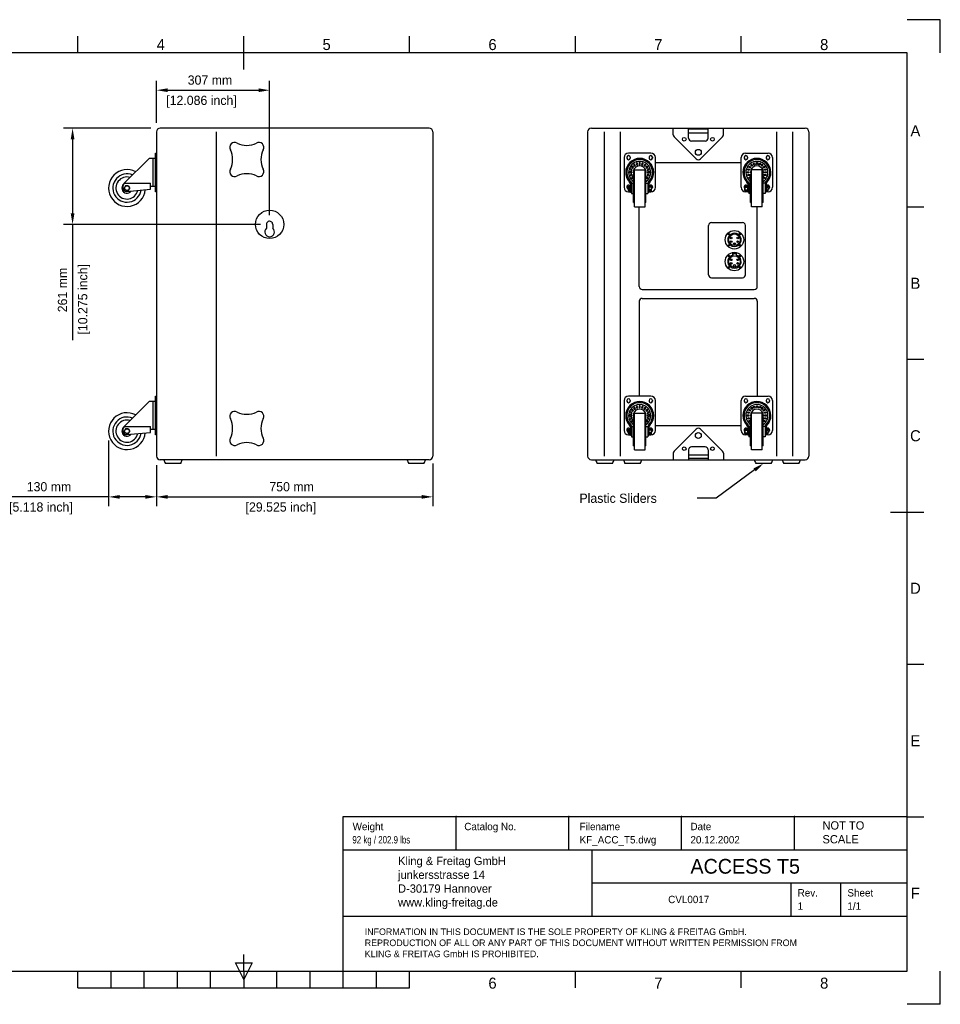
# Model space of a CAD drawing. Extents: x -90 to 3690, y 549 to 3222.
# Tile 2 of 2: x 1192 to 3690, y 549 to 3222. Entities that reach past the tile are written whole.
import ezdxf
from ezdxf.enums import TextEntityAlignment as Align

# ---------------------------------------------------------------- set-up
doc = ezdxf.new("R2010")
doc.units = 0
for name, color, linetype in [('KF_ACC_T5_DIM', 1, 'CONTINUOUS'), ('KF_ACC_T5_REAR', 7, 'CONTINUOUS'), ('KF_ACC_T5_SIDE', 7, 'CONTINUOUS'), ('KF_FRAME_025', 7, 'CONTINUOUS'), ('KF_FRAME_050', 6, 'CONTINUOUS'), ('KF_FRAME_070', 5, 'CONTINUOUS'), ('KF_FRAME_200', 8, 'CONTINUOUS')]:
    doc.layers.add(name, color=color, linetype=linetype)

# ---------------------------------------------------------------- blocks, each defined once
blk = doc.blocks.new('KF_ACC_T5_SIDE')
at = {"layer": 'KF_ACC_T5_SIDE', "color": 7}
for p, q in [((365, 0), (-365, 0)), ((-375, -10), (-375, -889.9)), ((-213.4, -9.9), (-213.4, -884.9)), ((375, -10), (375, -889.9)), ((375, -10), (375, -15)), ((-76.5, -261), (-76.5, -271.7)), ((-59.5, -261.3), (-59.5, -271.7)), ((365, -899.9), (-365.4, -899.9)), ((-213.4, -884.9), (-213.4, -889.9)), ((375, -884.9), (375, -889.9))]:
    blk.add_line(p, q, dxfattribs=at)
at = {"layer": 'KF_ACC_T5_SIDE'}
for p, q in [((-378, -172.4), (-378, -67.4)), ((-378, -67.4), (-375, -67.4)), ((-375, -172.4), (-375, -67.4)), ((-462.6, -149.6), (-395, -81.9)), ((-378, -81.9), (-395, -81.9)), ((-384, -157.9), (-384, -81.9)), ((-378, -157.9), (-378, -81.9)), ((-465, -163.7), (-465, -155.2)), ((-462.6, -149.6), (-391, -149.6)), ((-458.6, -156.1), (-462.2, -162.4)), ((-451.3, -156.1), (-458.6, -156.1)), ((-451.3, -156.1), (-447.7, -162.4)), ((-391, -165.9), (-391, -149.6)), ((-378, -157.9), (-391, -157.9)), ((-458.6, -168.7), (-462.2, -162.4)), ((-451.3, -168.7), (-458.6, -168.7)), ((-456.3, -171.6), (-391, -165.9)), ((-451.3, -168.7), (-447.7, -162.4)), ((-375, -172.4), (-378, -172.4)), ((-462.6, -809.6), (-395, -741.9)), ((-378, -741.9), (-395, -741.9)), ((-384, -817.9), (-384, -741.9)), ((-378, -832.4), (-378, -727.4)), ((-378, -727.4), (-375, -727.4)), ((-378, -817.9), (-378, -741.9)), ((-375, -832.4), (-375, -727.4)), ((-465, -823.7), (-465, -815.2)), ((-462.6, -809.6), (-391, -809.6)), ((-458.6, -816.1), (-462.2, -822.4)), ((-458.6, -828.7), (-462.2, -822.4)), ((-451.3, -816.1), (-458.6, -816.1)), ((-456.3, -831.6), (-391, -825.9)), ((-451.3, -816.1), (-447.7, -822.4)), ((-451.3, -828.7), (-447.7, -822.4)), ((-391, -825.9), (-391, -809.6)), ((-378, -817.9), (-391, -817.9)), ((-451.3, -828.7), (-458.6, -828.7)), ((-375, -832.4), (-378, -832.4)), ((-309.3, -909.9), (-350.7, -909.9)), ((350.7, -909.9), (309.3, -909.9))]:
    blk.add_line(p, q, dxfattribs=at)
for centre in [(-455, -162.4), (-455, -822.4)]:
    blk.add_circle(centre, 6.3, dxfattribs=at)
at = {"layer": 'KF_ACC_T5_SIDE', "color": 7}
blk.add_circle((-68, -261), 38.5, dxfattribs=at)
for centre, radius, start, end in [((-365, -10), 10, 90, 180), ((365, -10), 10, 0, 90), ((-163.2, -51.8), 13, 58.6012, 211.4006), ((-130, 15.4), 62, 244.7358, 295.264), ((-96.8, -51.8), 13, 328.6012, 121.4006), ((-230.4, -85), 62, 334.7358, 25.264), ((-29.6, -85), 62, 154.7358, 205.264), ((-163.2, -118.2), 13, 148.6012, 301.4006), ((-130, -185.4), 62, 64.7358, 115.264), ((-96.8, -118.2), 13, 238.6013, 31.4006), ((-68, -261), 8.5, 357.8725, 180.2008), ((-68, -281.5), 13, 130.8322, 49.2019), ((-163.2, -781.7), 13, 58.5994, 211.3988), ((-130, -714.5), 62, 244.736, 295.2642), ((-96.8, -781.7), 13, 328.5994, 121.3987), ((-230.4, -814.9), 62, 334.736, 25.2642), ((-29.6, -814.9), 62, 154.736, 205.2642), ((-163.2, -848.2), 13, 148.5994, 301.3988), ((-130, -915.3), 62, 64.736, 115.2642), ((-96.8, -848.2), 13, 238.5994, 31.3988), ((-365, -889.9), 10, 180, 270), ((365, -889.9), 10, 270, 0)]:
    blk.add_arc(centre, radius, start, end, dxfattribs=at)
at = {"layer": 'KF_ACC_T5_SIDE'}
for centre, radius, start, end in [((-455, -162.4), 50, 61.8309, 354.5249), ((-455, -162.4), 38.5, 67.0884, 351.3427), ((-455, -162.4), 30, 73.8541, 347.3613), ((-455, -162.4), 14, 131.4967, 324.5101), ((-457, -155.2), 8, 135, 180), ((-457, -163.7), 8, 180, 275), ((-455, -822.4), 50, 61.8309, 354.5249), ((-455, -822.4), 38.5, 67.0884, 351.3427), ((-455, -822.4), 30, 73.8541, 347.3613), ((-455, -822.4), 14, 131.4967, 324.5101), ((-457, -815.2), 8, 135, 180), ((-457, -823.7), 8, 180, 275), ((-330, -895.9), 25, 189.323, 214.1867), ((-330, -895.9), 25, 325.8133, 350.677), ((330, -895.9), 25, 189.323, 214.1867), ((330, -895.9), 25, 325.8133, 350.677)]:
    blk.add_arc(centre, radius, start, end, dxfattribs=at)
blk = doc.blocks.new('KF_ACC_T5_REAR')
at = {"layer": 'KF_ACC_T5_REAR'}
for p, q in [((-290.2, 0), (290.2, 0)), ((-68, 0), (68, 0)), ((-68, -17.7), (-68, 0)), ((-26.5, -27), (-26.5, 0)), ((26.5, -27), (26.5, 0)), ((68, -17.7), (68, 0)), ((-300.2, -10), (-300.2, -890)), ((-255.7, -10), (-255.7, -890)), ((-212.2, -10), (-212.2, -890)), ((-65.7, -23.3), (-5.7, -83.3)), ((26.5, -2.9), (-26.5, -2.9)), ((-26.5, -12.9), (26.5, -12.9)), ((65.7, -23.3), (5.7, -83.3)), ((212.2, -10), (212.2, -890)), ((255.7, -10), (255.7, -890)), ((300.2, -10), (300.2, -890)), ((18.5, -35), (-18.7, -35)), ((-201.5, -79.5), (-201.5, -160.5)), ((-193.5, -79), (-193.5, -81)), ((-128.5, -67.5), (-189.5, -67.5)), ((-184.5, -79), (-184.5, -81)), ((-133.5, -79), (-133.5, -81)), ((-124.5, -79), (-124.5, -81)), ((-116.5, -160.5), (-116.5, -79.5)), ((116.5, -160.5), (116.5, -79.5)), ((124.5, -79), (124.5, -81)), ((128.5, -67.5), (189.5, -67.5)), ((133.5, -79), (133.5, -81)), ((184.5, -79), (184.5, -81)), ((193.5, -79), (193.5, -81)), ((201.5, -79.5), (201.5, -160.5)), ((-179.6, -103.2), (-181.3, -105.6)), ((-181.3, -105.6), (-177.3, -108.6)), ((-175.5, -106.1), (-179.6, -103.2)), ((-177.3, -108.6), (-175.5, -106.1)), ((-173.4, -97.7), (-175.8, -99.4)), ((-175.8, -99.4), (-172.8, -103.5)), ((-170.4, -101.7), (-173.4, -97.7)), ((-172.8, -103.5), (-170.4, -101.7)), ((-165.8, -94.3), (-168.6, -95.3)), ((-168.6, -95.3), (-167.1, -100)), ((-167.1, -100), (-164.2, -99.1)), ((-164.2, -99.1), (-165.8, -94.3)), ((-157.5, -93.5), (-160.5, -93.5)), ((-160.5, -93.5), (-160.5, -98.5)), ((-160.5, -98.5), (-157.5, -98.5)), ((-157.5, -98.5), (-157.5, -93.5)), ((-152.2, -94.3), (-153.8, -99.1)), ((-153.8, -99.1), (-150.9, -100)), ((-149.4, -95.3), (-152.2, -94.3)), ((-150.9, -100), (-149.4, -95.3)), ((-144.6, -97.7), (-147.6, -101.7)), ((-147.6, -101.7), (-145.1, -103.5)), ((-145.1, -103.5), (-142.2, -99.4)), ((-142.2, -99.4), (-144.6, -97.7)), ((-138.4, -103.2), (-142.5, -106.1)), ((-142.5, -106.1), (-140.7, -108.6)), ((-140.7, -108.6), (-136.7, -105.6)), ((-136.7, -105.6), (-138.4, -103.2)), ((-116.5, -93), (116.5, -93)), ((136.7, -105.6), (138.4, -103.2)), ((140.7, -108.6), (136.7, -105.6)), ((138.4, -103.2), (142.5, -106.1)), ((142.5, -106.1), (140.7, -108.6)), ((142.2, -99.4), (144.6, -97.7)), ((145.1, -103.5), (142.2, -99.4)), ((144.6, -97.7), (147.6, -101.7)), ((147.6, -101.7), (145.1, -103.5)), ((149.4, -95.3), (152.2, -94.3)), ((150.9, -100), (149.4, -95.3)), ((153.8, -99.1), (150.9, -100)), ((152.2, -94.3), (153.8, -99.1)), ((157.5, -93.5), (160.5, -93.5)), ((157.5, -98.5), (157.5, -93.5)), ((160.5, -98.5), (157.5, -98.5)), ((160.5, -93.5), (160.5, -98.5)), ((164.2, -99.1), (165.8, -94.3)), ((167.1, -100), (164.2, -99.1)), ((165.8, -94.3), (168.6, -95.3)), ((168.6, -95.3), (167.1, -100)), ((170.4, -101.7), (173.4, -97.7)), ((172.8, -103.5), (170.4, -101.7)), ((175.8, -99.4), (172.8, -103.5)), ((173.4, -97.7), (175.8, -99.4)), ((175.5, -106.1), (179.6, -103.2)), ((177.3, -108.6), (175.5, -106.1)), ((181.3, -105.6), (177.3, -108.6)), ((179.6, -103.2), (181.3, -105.6)), ((-185.5, -118.5), (-185.5, -121.5)), ((-180.5, -118.5), (-185.5, -118.5)), ((-185.5, -121.5), (-180.5, -121.5)), ((-183.7, -110.4), (-184.7, -113.2)), ((-184.7, -113.2), (-179.9, -114.8)), ((-179.9, -125.2), (-184.7, -126.8)), ((-184.7, -126.8), (-183.7, -129.6)), ((-179, -111.9), (-183.7, -110.4)), ((-183.7, -129.6), (-179, -128.1)), ((-177.3, -131.4), (-181.3, -134.4)), ((-180.5, -121.5), (-180.5, -118.5)), ((-179.9, -114.8), (-179, -111.9)), ((-179, -128.1), (-179.9, -125.2)), ((-176, -133.2), (-177.3, -131.4)), ((-176, -202), (-176, -125)), ((-176, -125), (-173.5, -125)), ((-173.5, -213.5), (-173.5, -113.5)), ((-173.5, -113.5), (-144.5, -113.5)), ((-144.5, -213.5), (-144.5, -113.5)), ((-142, -125), (-144.5, -125)), ((-142, -202), (-142, -125)), ((-140.7, -131.4), (-142, -133.2)), ((-136.7, -134.4), (-140.7, -131.4)), ((-134.3, -110.4), (-139, -111.9)), ((-139, -111.9), (-138.1, -114.8)), ((-138.1, -125.2), (-139, -128.1)), ((-139, -128.1), (-134.3, -129.6)), ((-138.1, -114.8), (-133.3, -113.2)), ((-133.3, -126.8), (-138.1, -125.2)), ((-132.5, -118.5), (-137.5, -118.5)), ((-137.5, -118.5), (-137.5, -121.5)), ((-137.5, -121.5), (-132.5, -121.5)), ((-133.3, -113.2), (-134.3, -110.4)), ((-134.3, -129.6), (-133.3, -126.8)), ((-132.5, -121.5), (-132.5, -118.5)), ((132.5, -118.5), (137.5, -118.5)), ((132.5, -121.5), (132.5, -118.5)), ((137.5, -121.5), (132.5, -121.5)), ((133.3, -113.2), (134.3, -110.4)), ((138.1, -114.8), (133.3, -113.2)), ((133.3, -126.8), (138.1, -125.2)), ((134.3, -129.6), (133.3, -126.8)), ((134.3, -110.4), (139, -111.9)), ((139, -128.1), (134.3, -129.6)), ((136.7, -134.4), (140.7, -131.4)), ((137.5, -118.5), (137.5, -121.5)), ((139, -111.9), (138.1, -114.8)), ((138.1, -125.2), (139, -128.1)), ((140.7, -131.4), (142, -133.2)), ((142, -202), (142, -125)), ((142, -125), (144.5, -125)), ((144.5, -213.5), (144.5, -113.5)), ((173.5, -113.5), (144.5, -113.5)), ((173.5, -213.5), (173.5, -113.5)), ((176, -125), (173.5, -125)), ((176, -202), (176, -125)), ((176, -133.2), (177.3, -131.4)), ((177.3, -131.4), (181.3, -134.4)), ((179, -111.9), (183.7, -110.4)), ((179.9, -114.8), (179, -111.9)), ((179, -128.1), (179.9, -125.2)), ((183.7, -129.6), (179, -128.1)), ((184.7, -113.2), (179.9, -114.8)), ((179.9, -125.2), (184.7, -126.8)), ((180.5, -118.5), (185.5, -118.5)), ((180.5, -121.5), (180.5, -118.5)), ((185.5, -121.5), (180.5, -121.5)), ((183.7, -110.4), (184.7, -113.2)), ((184.7, -126.8), (183.7, -129.6)), ((185.5, -118.5), (185.5, -121.5)), ((-193.5, -159), (-193.5, -161)), ((-189.2, -169), (-189.2, -158)), ((-184.5, -156.2), (-188.7, -156.2)), ((-184.5, -159.9), (-188.7, -159.9)), ((-184.5, -170.8), (-184.5, -156.2)), ((-184.5, -157.8), (-184.5, -156.2)), ((-184, -157.8), (-184.5, -157.8)), ((-184.5, -159), (-184.5, -161)), ((-184, -152), (-184, -173.5)), ((-184, -153.5), (-184, -173.5)), ((-184, -169.2), (-184, -157.8)), ((-181.3, -134.4), (-179.6, -136.8)), ((-181, -149.5), (-176, -149.5)), ((-181, -150.8), (-181, -177.5)), ((-179.6, -136.8), (-176, -134.2)), ((-142, -134.2), (-138.4, -136.8)), ((-142, -149.5), (-137, -149.5)), ((-138.4, -136.8), (-136.7, -134.4)), ((-137, -150.8), (-137, -177.5)), ((-134, -152), (-134, -173.5)), ((-134, -169), (-134, -158)), ((-127.2, -156.2), (-133.5, -156.2)), ((-133.5, -159), (-133.5, -161)), ((-127.2, -159.9), (-133.5, -159.9)), ((-126.7, -169), (-126.7, -158)), ((-124.5, -159), (-124.5, -161)), ((124.5, -159), (124.5, -161)), ((126.7, -169), (126.7, -158)), ((127.2, -156.2), (133.5, -156.2)), ((127.2, -159.9), (133.5, -159.9)), ((133.5, -159), (133.5, -161)), ((134, -152), (134, -173.5)), ((134, -169), (134, -158)), ((138.4, -136.8), (136.7, -134.4)), ((142, -149.5), (137, -149.5)), ((137, -150.8), (137, -177.5)), ((142, -134.2), (138.4, -136.8)), ((179.6, -136.8), (176, -134.2)), ((181, -149.5), (176, -149.5)), ((181.3, -134.4), (179.6, -136.8)), ((181, -150.8), (181, -177.5)), ((184, -152), (184, -173.5)), ((184, -153.5), (184, -173.5)), ((184, -169.2), (184, -157.8)), ((184, -157.8), (184.5, -157.8)), ((184.5, -170.8), (184.5, -156.2)), ((184.5, -157.8), (184.5, -156.2)), ((184.5, -156.2), (188.7, -156.2)), ((184.5, -159), (184.5, -161)), ((184.5, -159.9), (188.7, -159.9)), ((189.2, -169), (189.2, -158)), ((193.5, -159), (193.5, -161)), ((-189.5, -172.5), (-184, -172.5)), ((-184.5, -167.1), (-188.7, -167.1)), ((-184.5, -170.8), (-188.7, -170.8)), ((-184, -169.2), (-184.5, -169.2)), ((-184.5, -169.2), (-184.5, -170.8)), ((-184, -173.5), (-181, -173.5)), ((-181, -177.5), (-176, -177.5)), ((-142, -177.5), (-137, -177.5)), ((-137, -173.5), (-134, -173.5)), ((-134, -172.5), (-128.5, -172.5)), ((-127.2, -167.1), (-133.5, -167.1)), ((-127.2, -170.8), (-133.5, -170.8)), ((127.2, -167.1), (133.5, -167.1)), ((127.2, -170.8), (133.5, -170.8)), ((134, -172.5), (128.5, -172.5)), ((137, -173.5), (134, -173.5)), ((142, -177.5), (137, -177.5)), ((181, -177.5), (176, -177.5)), ((184, -173.5), (181, -173.5)), ((184, -169.2), (184.5, -169.2)), ((189.5, -172.5), (184, -172.5)), ((184.5, -167.1), (188.7, -167.1)), ((184.5, -169.2), (184.5, -170.8)), ((184.5, -170.8), (188.7, -170.8)), ((-176, -202), (-173.5, -202)), ((-173.5, -213.5), (-144.5, -213.5)), ((-160, -430), (-160, -213.5)), ((-142, -202), (-144.5, -202)), ((142, -202), (144.5, -202)), ((173.5, -213.5), (144.5, -213.5)), ((160, -430), (160, -213.5)), ((176, -202), (173.5, -202)), ((28, -398), (28, -264)), ((36, -256), (120, -256)), ((128, -398), (128, -264)), ((93.3, -339.5), (102.9, -339.5)), ((93.3, -344.5), (93.3, -339.5)), ((93.5, -339.6), (102.7, -339.6)), ((93.5, -340.9), (93.5, -339.6)), ((102.7, -340.9), (93.5, -340.9)), ((93.5, -340.9), (93.5, -346.9)), ((102.7, -339.6), (102.7, -340.9)), ((102.7, -340.9), (102.7, -346.9)), ((102.9, -339.5), (102.9, -344.5)), ((36, -406), (120, -406)), ((-152, -438), (152, -438)), ((-160, -470), (-160, -727.5)), ((-152, -462), (152, -462)), ((160, -470), (160, -727.5)), ((-201.5, -739.5), (-201.5, -820.5)), ((-193.5, -739), (-193.5, -741)), ((-128.5, -727.5), (-189.5, -727.5)), ((-184.5, -739), (-184.5, -741)), ((-133.5, -739), (-133.5, -741)), ((-124.5, -739), (-124.5, -741)), ((-116.5, -820.5), (-116.5, -739.5)), ((116.5, -820.5), (116.5, -739.5)), ((124.5, -739), (124.5, -741)), ((128.5, -727.5), (189.5, -727.5)), ((133.5, -739), (133.5, -741)), ((184.5, -739), (184.5, -741)), ((193.5, -739), (193.5, -741)), ((201.5, -739.5), (201.5, -820.5)), ((-183.7, -770.4), (-184.7, -773.2)), ((-184.7, -773.2), (-179.9, -774.8)), ((-179, -771.9), (-183.7, -770.4)), ((-179.6, -763.2), (-181.3, -765.6)), ((-181.3, -765.6), (-177.3, -768.6)), ((-179.9, -774.8), (-179, -771.9)), ((-175.5, -766.1), (-179.6, -763.2)), ((-177.3, -768.6), (-175.5, -766.1)), ((-173.4, -757.7), (-175.8, -759.4)), ((-175.8, -759.4), (-172.8, -763.5)), ((-173.5, -873.5), (-173.5, -773.5)), ((-173.5, -773.5), (-144.5, -773.5)), ((-170.4, -761.7), (-173.4, -757.7)), ((-172.8, -763.5), (-170.4, -761.7)), ((-165.8, -754.3), (-168.6, -755.3)), ((-168.6, -755.3), (-167.1, -760)), ((-167.1, -760), (-164.2, -759.1)), ((-164.2, -759.1), (-165.8, -754.3)), ((-157.5, -753.5), (-160.5, -753.5)), ((-160.5, -753.5), (-160.5, -758.5)), ((-160.5, -758.5), (-157.5, -758.5)), ((-157.5, -758.5), (-157.5, -753.5)), ((-152.2, -754.3), (-153.8, -759.1)), ((-153.8, -759.1), (-150.9, -760)), ((-149.4, -755.3), (-152.2, -754.3)), ((-150.9, -760), (-149.4, -755.3)), ((-144.6, -757.7), (-147.6, -761.7)), ((-147.6, -761.7), (-145.1, -763.5)), ((-145.1, -763.5), (-142.2, -759.4)), ((-142.2, -759.4), (-144.6, -757.7)), ((-144.5, -873.5), (-144.5, -773.5)), ((-138.4, -763.2), (-142.5, -766.1)), ((-142.5, -766.1), (-140.7, -768.6)), ((-140.7, -768.6), (-136.7, -765.6)), ((-134.3, -770.4), (-139, -771.9)), ((-139, -771.9), (-138.1, -774.8)), ((-136.7, -765.6), (-138.4, -763.2)), ((-138.1, -774.8), (-133.3, -773.2)), ((-133.3, -773.2), (-134.3, -770.4)), ((133.3, -773.2), (134.3, -770.4)), ((138.1, -774.8), (133.3, -773.2)), ((134.3, -770.4), (139, -771.9)), ((136.7, -765.6), (138.4, -763.2)), ((140.7, -768.6), (136.7, -765.6)), ((139, -771.9), (138.1, -774.8)), ((138.4, -763.2), (142.5, -766.1)), ((142.5, -766.1), (140.7, -768.6)), ((142.2, -759.4), (144.6, -757.7)), ((145.1, -763.5), (142.2, -759.4)), ((144.5, -873.5), (144.5, -773.5)), ((173.5, -773.5), (144.5, -773.5)), ((144.6, -757.7), (147.6, -761.7)), ((147.6, -761.7), (145.1, -763.5)), ((149.4, -755.3), (152.2, -754.3)), ((150.9, -760), (149.4, -755.3)), ((153.8, -759.1), (150.9, -760)), ((152.2, -754.3), (153.8, -759.1)), ((157.5, -753.5), (160.5, -753.5)), ((157.5, -758.5), (157.5, -753.5)), ((160.5, -758.5), (157.5, -758.5)), ((160.5, -753.5), (160.5, -758.5)), ((164.2, -759.1), (165.8, -754.3)), ((167.1, -760), (164.2, -759.1)), ((165.8, -754.3), (168.6, -755.3)), ((168.6, -755.3), (167.1, -760)), ((170.4, -761.7), (173.4, -757.7)), ((172.8, -763.5), (170.4, -761.7)), ((175.8, -759.4), (172.8, -763.5)), ((173.4, -757.7), (175.8, -759.4)), ((173.5, -873.5), (173.5, -773.5)), ((175.5, -766.1), (179.6, -763.2)), ((177.3, -768.6), (175.5, -766.1)), ((181.3, -765.6), (177.3, -768.6)), ((179, -771.9), (183.7, -770.4)), ((179.9, -774.8), (179, -771.9)), ((179.6, -763.2), (181.3, -765.6)), ((184.7, -773.2), (179.9, -774.8)), ((183.7, -770.4), (184.7, -773.2)), ((-185.5, -778.5), (-185.5, -781.5)), ((-180.5, -778.5), (-185.5, -778.5)), ((-185.5, -781.5), (-180.5, -781.5)), ((-179.9, -785.2), (-184.7, -786.8)), ((-184.7, -786.8), (-183.7, -789.6)), ((-183.7, -789.6), (-179, -788.1)), ((-177.3, -791.4), (-181.3, -794.4)), ((-181.3, -794.4), (-179.6, -796.8)), ((-180.5, -781.5), (-180.5, -778.5)), ((-179, -788.1), (-179.9, -785.2)), ((-179.6, -796.8), (-176, -794.2)), ((-176, -793.2), (-177.3, -791.4)), ((-176, -862), (-176, -785)), ((-176, -785), (-173.5, -785)), ((-142, -785), (-144.5, -785)), ((-142, -862), (-142, -785)), ((-140.7, -791.4), (-142, -793.2)), ((-142, -794.2), (-138.4, -796.8)), ((-136.7, -794.4), (-140.7, -791.4)), ((-138.1, -785.2), (-139, -788.1)), ((-139, -788.1), (-134.3, -789.6)), ((-138.4, -796.8), (-136.7, -794.4)), ((-133.3, -786.8), (-138.1, -785.2)), ((-132.5, -778.5), (-137.5, -778.5)), ((-137.5, -778.5), (-137.5, -781.5)), ((-137.5, -781.5), (-132.5, -781.5)), ((-134.3, -789.6), (-133.3, -786.8)), ((-132.5, -781.5), (-132.5, -778.5)), ((132.5, -778.5), (137.5, -778.5)), ((132.5, -781.5), (132.5, -778.5)), ((137.5, -781.5), (132.5, -781.5)), ((133.3, -786.8), (138.1, -785.2)), ((134.3, -789.6), (133.3, -786.8)), ((139, -788.1), (134.3, -789.6)), ((136.7, -794.4), (140.7, -791.4)), ((138.4, -796.8), (136.7, -794.4)), ((137.5, -778.5), (137.5, -781.5)), ((138.1, -785.2), (139, -788.1)), ((142, -794.2), (138.4, -796.8)), ((140.7, -791.4), (142, -793.2)), ((142, -862), (142, -785)), ((142, -785), (144.5, -785)), ((176, -785), (173.5, -785)), ((176, -862), (176, -785)), ((176, -793.2), (177.3, -791.4)), ((179.6, -796.8), (176, -794.2)), ((177.3, -791.4), (181.3, -794.4)), ((179, -788.1), (179.9, -785.2)), ((183.7, -789.6), (179, -788.1)), ((181.3, -794.4), (179.6, -796.8)), ((179.9, -785.2), (184.7, -786.8)), ((180.5, -778.5), (185.5, -778.5)), ((180.5, -781.5), (180.5, -778.5)), ((185.5, -781.5), (180.5, -781.5)), ((184.7, -786.8), (183.7, -789.6)), ((185.5, -778.5), (185.5, -781.5)), ((-193.5, -819), (-193.5, -821)), ((-189.2, -829), (-189.2, -818)), ((-184.5, -816.2), (-188.7, -816.2)), ((-184.5, -819.9), (-188.7, -819.9)), ((-184.5, -827.1), (-188.7, -827.1)), ((-184.5, -830.8), (-184.5, -816.2)), ((-184.5, -817.8), (-184.5, -816.2)), ((-184, -817.8), (-184.5, -817.8)), ((-184.5, -819), (-184.5, -821)), ((-184, -812), (-184, -833.5)), ((-184, -813.5), (-184, -833.5)), ((-184, -829.2), (-184, -817.8)), ((-181, -809.5), (-176, -809.5)), ((-181, -810.8), (-181, -837.5)), ((-142, -809.5), (-137, -809.5)), ((-137, -810.8), (-137, -837.5)), ((-134, -812), (-134, -833.5)), ((-134, -829), (-134, -818)), ((-127.2, -816.2), (-133.5, -816.2)), ((-133.5, -819), (-133.5, -821)), ((-127.2, -819.9), (-133.5, -819.9)), ((-127.2, -827.1), (-133.5, -827.1)), ((-126.7, -829), (-126.7, -818)), ((-124.5, -819), (-124.5, -821)), ((-116.5, -807), (116.5, -807)), ((-65.7, -876.7), (-5.7, -816.7)), ((65.7, -876.7), (5.7, -816.7)), ((124.5, -819), (124.5, -821)), ((126.7, -829), (126.7, -818)), ((127.2, -816.2), (133.5, -816.2)), ((127.2, -819.9), (133.5, -819.9)), ((127.2, -827.1), (133.5, -827.1)), ((133.5, -819), (133.5, -821)), ((134, -812), (134, -833.5)), ((134, -829), (134, -818)), ((142, -809.5), (137, -809.5)), ((137, -810.8), (137, -837.5)), ((181, -809.5), (176, -809.5)), ((181, -810.8), (181, -837.5)), ((184, -812), (184, -833.5)), ((184, -813.5), (184, -833.5)), ((184, -829.2), (184, -817.8)), ((184, -817.8), (184.5, -817.8)), ((184.5, -830.8), (184.5, -816.2)), ((184.5, -817.8), (184.5, -816.2)), ((184.5, -816.2), (188.7, -816.2)), ((184.5, -819), (184.5, -821)), ((184.5, -819.9), (188.7, -819.9)), ((184.5, -827.1), (188.7, -827.1)), ((189.2, -829), (189.2, -818)), ((193.5, -819), (193.5, -821)), ((-189.5, -832.5), (-184, -832.5)), ((-184.5, -830.8), (-188.7, -830.8)), ((-184, -829.2), (-184.5, -829.2)), ((-184.5, -829.2), (-184.5, -830.8)), ((-184, -833.5), (-181, -833.5)), ((-181, -837.5), (-176, -837.5)), ((-142, -837.5), (-137, -837.5)), ((-137, -833.5), (-134, -833.5)), ((-134, -832.5), (-128.5, -832.5)), ((-127.2, -830.8), (-133.5, -830.8)), ((127.2, -830.8), (133.5, -830.8)), ((134, -832.5), (128.5, -832.5)), ((137, -833.5), (134, -833.5)), ((142, -837.5), (137, -837.5)), ((181, -837.5), (176, -837.5)), ((184, -833.5), (181, -833.5)), ((184, -829.2), (184.5, -829.2)), ((189.5, -832.5), (184, -832.5)), ((184.5, -829.2), (184.5, -830.8)), ((184.5, -830.8), (188.7, -830.8)), ((-176, -862), (-173.5, -862)), ((-173.5, -873.5), (-144.5, -873.5)), ((-142, -862), (-144.5, -862)), ((-26.5, -873), (-26.5, -900)), ((18.5, -865), (-18.7, -865)), ((26.5, -873), (26.5, -900)), ((142, -862), (144.5, -862)), ((173.5, -873.5), (144.5, -873.5)), ((176, -862), (173.5, -862)), ((-290.2, -900), (290.2, -900)), ((-68, -882.3), (-68, -900)), ((-68, -900), (68, -900)), ((-26.5, -887.1), (26.5, -887.1)), ((26.5, -897.1), (-26.5, -897.1)), ((68, -882.3), (68, -900)), ((176.6, -900), (290.2, -900)), ((176.6, -900), (290.2, -900)), ((-233, -910), (-274.3, -910)), ((-157.6, -910), (-199, -910)), ((197.7, -910), (156.4, -910)), ((273.1, -910), (231.7, -910))]:
    blk.add_line(p, q, dxfattribs=at)
for centre, radius in [((-38.2, -29.9), 5), ((38.2, -29.9), 5), ((0, -65.5), 8), ((98.1, -303), 25), ((82.6, -287.5), 2.13), ((82.6, -287.5), 1.11), ((98.1, -303), 15.8), ((113.7, -287.5), 2.13), ((113.7, -287.5), 1.11), ((82.6, -318.5), 2.13), ((82.6, -318.5), 1.11), ((89, -298.1), 2.41), ((89.4, -308.1), 2.41), ((98.1, -313.8), 2.41), ((106.8, -308.1), 2.41), ((107.3, -298.1), 2.41), ((113.7, -318.5), 2.13), ((113.7, -318.5), 1.11), ((98.1, -362), 25), ((82.6, -346.5), 2.13), ((82.6, -346.5), 1.11), ((98.1, -362), 15.8), ((113.7, -346.5), 2.13), ((113.7, -346.5), 1.11), ((89, -357.1), 2.41), ((89.4, -367.1), 2.41), ((98.1, -372.8), 2.41), ((106.8, -367.1), 2.41), ((107.3, -357.1), 2.41), ((82.6, -377.5), 2.13), ((82.6, -377.5), 1.11), ((113.7, -377.5), 2.13), ((113.7, -377.5), 1.11), ((0, -834.5), 8), ((-38.2, -870.1), 5), ((38.2, -870.1), 5)]:
    blk.add_circle(centre, radius, dxfattribs=at)
for centre, radius, start, end in [((-290.2, -10), 10, 90, 180), ((-60, -17.7), 8, 180, 225), ((60, -17.7), 8, 315, 0), ((290.2, -10), 10, 0, 90), ((-18.5, -27), 8, 180, 270), ((18.5, -27), 8, 270, 0), ((-189.5, -79.5), 12, 90, 180), ((-189, -79), 4.5, 0, 180), ((-129, -79), 4.5, 0, 180), ((-128.5, -79.5), 12, 0, 90), ((128.5, -79.5), 12, 90, 180), ((129, -79), 4.5, 0, 180), ((189, -79), 4.5, 0, 180), ((189.5, -79.5), 12, 0, 90), ((-159, -120), 38, 315.8395, 224.1605), ((-159, -120), 35, 314.2407, 225.7593), ((-189, -81), 4.5, 180, 0), ((-159, -120), 30, 304.5181, 235.4819), ((-159, -120), 17.5, 343.3985, 196.6015), ((-129, -81), 4.5, 180, 0), ((0, -77.7), 8, 224.9999, 315), ((159, -120), 38, 315.8395, 224.1605), ((159, -120), 35, 314.2407, 225.7593), ((129, -81), 4.5, 180, 0), ((159, -120), 30, 304.5181, 235.4819), ((159, -120), 17.5, 343.3985, 196.6015), ((189, -81), 4.5, 180, 0), ((-189, -159), 4.5, 38.0519, 180), ((-185.9, -158), 3.35, 147.1328, 212.8672), ((-176.6, -163.5), 12.6, 163.2213, 196.7787), ((-192, -152), 8, 0, 44.1605), ((-189, -150.8), 8, 0, 45.7593), ((-129, -150.8), 8, 134.2407, 180), ((-126, -152), 8, 135.8395, 180), ((-130.6, -158), 3.35, 147.1328, 212.8672), ((-121.4, -163.5), 12.6, 163.2214, 196.7786), ((-129, -159), 4.5, 0, 141.9481), ((-130, -158), 3.35, 327.1328, 32.8672), ((-139.3, -163.5), 12.6, 343.2214, 16.7786), ((129, -159), 4.5, 38.0519, 180), ((130, -158), 3.35, 147.1328, 212.8672), ((139.3, -163.5), 12.6, 163.2214, 196.7786), ((126, -152), 8, 0, 44.1605), ((130.6, -158), 3.35, 327.1328, 32.8672), ((121.4, -163.5), 12.6, 343.2214, 16.7786), ((129, -150.8), 8, 0, 45.7593), ((189, -150.8), 8, 134.2407, 180), ((192, -152), 8, 135.8395, 180), ((189, -159), 4.5, 0, 141.9481), ((185.9, -158), 3.35, 327.1328, 32.8672), ((176.6, -163.5), 12.6, 343.2213, 16.7787), ((-189.5, -160.5), 12, 180, 270), ((-189, -161), 4.5, 180, 267.1919), ((-185.9, -169), 3.35, 147.1328, 212.8672), ((-130.6, -169), 3.35, 147.1328, 212.8672), ((-128.5, -160.5), 12, 270, 0), ((-130, -169), 3.35, 327.1328, 32.8672), ((-129, -161), 4.5, 301.0765, 0), ((128.5, -160.5), 12, 180, 270), ((129, -161), 4.5, 180, 238.9235), ((130, -169), 3.35, 147.1328, 212.8672), ((130.6, -169), 3.35, 327.1328, 32.8672), ((185.9, -169), 3.35, 327.1328, 32.8672), ((189, -161), 4.5, 272.8081, 0), ((189.5, -160.5), 12, 270, 0), ((36, -264), 8, 90, 180), ((120, -264), 8, 0, 90), ((98.1, -303), 18.1, 105.3495, 270), ((98.1, -303), 18.1, 270, 105.3495), ((98.1, -362), 18.1, 105.3495, 270), ((98.1, -362), 18.1, 270, 74.6505), ((36, -398), 8, 180, 270), ((120, -398), 8, 270, 0), ((-152, -430), 8, 180, 270), ((152, -430), 8, 270, 0), ((-152, -470), 8, 90, 180), ((152, -470), 8, 0, 90), ((-189.5, -739.5), 12, 90, 180), ((-159, -780), 38, 315.8395, 224.1605), ((-159, -780), 35, 314.2407, 225.7593), ((-189, -739), 4.5, 0, 180), ((-189, -741), 4.5, 180, 0), ((-129, -739), 4.5, 0, 180), ((-129, -741), 4.5, 180, 0), ((-128.5, -739.5), 12, 0, 90), ((128.5, -739.5), 12, 90, 180), ((159, -780), 38, 315.8395, 224.1605), ((159, -780), 35, 314.2407, 225.7593), ((129, -739), 4.5, 0, 180), ((129, -741), 4.5, 180, 0), ((189, -739), 4.5, 0, 180), ((189, -741), 4.5, 180, 0), ((189.5, -739.5), 12, 0, 90), ((-159, -780), 30, 304.5181, 235.4819), ((-159, -780), 17.5, 343.3985, 196.6015), ((159, -780), 30, 304.5181, 235.4819), ((159, -780), 17.5, 343.3985, 196.6015), ((-189.5, -820.5), 12, 180, 270), ((-189, -819), 4.5, 38.0519, 180), ((-189, -821), 4.5, 180, 267.1919), ((-185.9, -818), 3.35, 147.1328, 212.8672), ((-176.6, -823.5), 12.6, 163.2213, 196.7787), ((-185.9, -829), 3.35, 147.1328, 212.8672), ((-192, -812), 8, 0, 44.1605), ((-189, -810.8), 8, 0, 45.7593), ((-129, -810.8), 8, 134.2407, 180), ((-126, -812), 8, 135.8395, 180), ((-130.6, -818), 3.35, 147.1328, 212.8672), ((-121.4, -823.5), 12.6, 163.2214, 196.7786), ((-130.6, -829), 3.35, 147.1328, 212.8672), ((-129, -819), 4.5, 0, 141.9481), ((-128.5, -820.5), 12, 270, 0), ((-130, -818), 3.35, 327.1328, 32.8672), ((-139.3, -823.5), 12.6, 343.2214, 16.7786), ((-130, -829), 3.35, 327.1328, 32.8672), ((-129, -821), 4.5, 301.0765, 0), ((0, -822.3), 8, 45, 135.0001), ((128.5, -820.5), 12, 180, 270), ((129, -819), 4.5, 38.0519, 180), ((129, -821), 4.5, 180, 238.9235), ((130, -818), 3.35, 147.1328, 212.8672), ((139.3, -823.5), 12.6, 163.2214, 196.7786), ((130, -829), 3.35, 147.1328, 212.8672), ((126, -812), 8, 0, 44.1605), ((130.6, -818), 3.35, 327.1328, 32.8672), ((121.4, -823.5), 12.6, 343.2214, 16.7786), ((130.6, -829), 3.35, 327.1328, 32.8672), ((129, -810.8), 8, 0, 45.7593), ((189, -810.8), 8, 134.2407, 180), ((192, -812), 8, 135.8395, 180), ((189, -819), 4.5, 0, 141.9481), ((185.9, -818), 3.35, 327.1328, 32.8672), ((176.6, -823.5), 12.6, 343.2213, 16.7787), ((185.9, -829), 3.35, 327.1328, 32.8672), ((189, -821), 4.5, 272.8081, 0), ((189.5, -820.5), 12, 270, 0), ((-60, -882.3), 8, 135, 180), ((-18.5, -873), 8, 90, 180), ((18.5, -873), 8, 0, 90), ((60, -882.3), 8, 0, 45), ((-290.2, -890), 10, 180, 270), ((-253.6, -895.9), 25, 189.323, 214.1867), ((-253.6, -895.9), 25, 325.8133, 350.677), ((-178.3, -895.9), 25, 189.323, 214.1867), ((-178.3, -895.9), 25, 325.8133, 350.677), ((177, -895.9), 25, 189.323, 214.1867), ((177, -895.9), 25, 325.8133, 350.677), ((252.4, -895.9), 25, 189.323, 214.1867), ((252.4, -895.9), 25, 325.8133, 350.677), ((290.2, -890), 10, 270, 0)]:
    blk.add_arc(centre, radius, start, end, dxfattribs=at)
blk = doc.blocks.new('KF_ACC_T5_LAYOUT')
at = {"layer": 'KF_ACC_T5_DIM'}
for p in [(2466, 509.7), (2772, 509.7), (3078, 509.7), (3384, 509.7)]:
    blk.add_point(p, dxfattribs=at)
at = {"layer": 'KF_FRAME_050'}
for p, q in [((1440, 2583), (1440, 2628)), ((1890, 2538), (1890, 2628)), ((2340, 2583), (2340, 2628)), ((2790, 2583), (2790, 2628)), ((3240, 2583), (3240, 2628)), ((3735, 2164.5), (3690, 2164.5)), ((3735, 1750.5), (3690, 1750.5)), ((3645, 1336.5), (3735, 1336.5)), ((3735, 922.5), (3690, 922.5)), ((3735, 508.5), (3690, 508.5)), ((1890, 90), (1890, 135)), ((1867.5, 112.5), (1912.5, 112.5)), ((1890, 67.5), (1867.5, 112.5)), ((1912.5, 112.5), (1890, 67.5)), ((1440, 45), (1440, 90)), ((1530, 45), (1530, 90)), ((1620, 45), (1620, 90)), ((1710, 45), (1710, 90)), ((1800, 45), (1800, 90)), ((1890, 90), (1890, 45)), ((1980, 45), (1980, 90)), ((2070, 45), (2070, 90)), ((2160, 45), (2160, 90)), ((2250, 45), (2250, 90)), ((2340, 45), (2340, 90)), ((2790, 45), (2790, 90)), ((3240, 45), (3240, 90)), ((1440, 45), (2340, 45))]:
    blk.add_line(p, q, dxfattribs=at)
at = {"layer": 'KF_FRAME_070'}
for p, q in [((3690, 2583), (90, 2583)), ((3690, 90), (3690, 2583)), ((2160, 509.7), (3690, 509.7)), ((2160, 239.7), (2160, 509.7)), ((2466, 419.7), (2466, 509.7)), ((2772, 419.7), (2772, 509.7)), ((3078, 419.7), (3078, 509.7)), ((3384, 419.7), (3384, 509.7)), ((2160, 419.7), (3690, 419.7)), ((2835, 239.7), (2835, 419.7)), ((2835, 329.7), (3690, 329.7)), ((3375, 239.7), (3375, 329.7)), ((3510, 239.7), (3510, 329.7)), ((2160, 90), (2160, 239.7)), ((2160, 239.7), (3690, 239.7)), ((90, 90), (3690, 90))]:
    blk.add_line(p, q, dxfattribs=at)
at = {"layer": 'KF_FRAME_200'}
for p, q in [((3780, 2673), (3690, 2673)), ((3780, 2583), (3780, 2673)), ((3780, 0), (3780, 90)), ((3780, 0), (3690, 0))]:
    blk.add_line(p, q, dxfattribs=at)
at = {"layer": 'KF_ACC_T5_DIM'}
for s, height, p in [('NOT TO ', 22.5, (3460.3, 474.4)), ('SCALE', 22.5, (3460.3, 436.9)), ('Kling & Freitag GmbH', 22.5, (2308.7, 378)), ('junkersstrasse 14', 22.5, (2308.7, 340.5)), ('D-30179 Hannover', 22.5, (2308.7, 303)), ('www.kling-freitag.de', 22.5, (2308.7, 265.5)), ('INFORMATION IN THIS DOCUMENT IS THE SOLE PROPERTY OF KLING & FREITAG GmbH. ', 18, (2218.3, 188)), ('REPRODUCTION OF ALL OR ANY PART OF THIS DOCUMENT WITHOUT WRITTEN PERMISSION FROM ', 18, (2218.3, 158)), ('KLING & FREITAG GmbH IS PROHIBITED.', 18, (2218.3, 128))]:
    blk.add_text(s, height=height, dxfattribs=at).set_placement(p)
at = {"layer": 'KF_FRAME_025'}
for s, p in [('Weight', (2185.5, 482.7)), ('Catalog No.', (2488.4, 482.7)), ('Filename', (2801.4, 482.7)), ('Date', (3102.1, 482.7)), ('Rev.', (3393, 302.7)), ('Sheet', (3528, 302.7))]:
    blk.add_text(s, height=20, dxfattribs=at).set_placement(p, align=Align.MIDDLE_LEFT)
at = {"layer": 'KF_FRAME_025', "width": 0.8}
blk.add_text('92 kg / 202.9 lbs', height=20, dxfattribs=at).set_placement((2184.8, 436.7))
at = {"layer": 'KF_FRAME_025'}
for s, p in [('KF_ACC_T5.dwg', (2801.4, 436.7)), ('20.12.2002', (3102.1, 436.7)), ('1', (3393, 256.7)), ('1/1', (3528, 256.7))]:
    blk.add_text(s, height=20, dxfattribs=at).set_placement(p)
at = {"layer": 'KF_FRAME_050'}
for s, p in [('4', (1665, 2605.5)), ('5', (2115, 2605.5)), ('6', (2565, 2605.5)), ('7', (3015, 2605.5)), ('8', (3465, 2605.5)), ('A', (3712.5, 2371.5)), ('B', (3712.5, 1957.5)), ('C', (3712.5, 1543.5)), ('D', (3712.5, 1129.5)), ('E', (3712.5, 715.5)), ('F', (3712.5, 301.5)), ('6', (2565, 57.5)), ('7', (3015, 57.5)), ('8', (3465, 57.5))]:
    blk.add_text(s, height=30, dxfattribs=at).set_placement(p, align=Align.MIDDLE)
for s, height, p in [('ACCESS T5', 40, (3102, 354.7)), ('CVL0017', 20, (3041.7, 274.7))]:
    blk.add_text(s, height=height, dxfattribs=at).set_placement(p)

msp = doc.modelspace()

# ---------------------------------------------------------------- linework, layer by layer
at = {"layer": 'KF_ACC_T5_DIM'}
for p, q in [((1563.2, 2942.3), (1563.2, 3055.5)), ((1870.1, 2691.3), (1870.1, 3055.5)), ((1593.2, 3030.5), (1840.1, 3030.5)), ((1548.2, 2927.3), (1310.5, 2927.3)), ((1335.5, 2897.3), (1335.5, 2696.3)), ((1845.1, 2666.3), (1310.5, 2666.3)), ((1335.5, 2666.3), (1335.5, 2352.1)), ((1433.2, 2079.9), (1433.2, 1901.5)), ((1563.2, 2012.4), (1563.2, 1901.5)), ((1563.2, 2012.4), (1563.2, 1901.5)), ((2313.1, 2017.4), (2313.1, 1901.5)), ((3186.2, 1999.5), (3082.2, 1922.8)), ((1433.2, 1926.5), (1148.2, 1926.5)), ((1533.2, 1926.5), (1463.2, 1926.5)), ((1593.2, 1926.5), (2283.1, 1926.5)), ((3082.2, 1922.8), (3030.2, 1922.8))]:
    msp.add_line(p, q, dxfattribs=at)
for points in [[(1593.2, 3035.5), (1593.2, 3025.5), (1563.2, 3030.5)], [(1840.1, 3035.5), (1840.1, 3025.5), (1870.1, 3030.5)], [(1330.5, 2897.3), (1340.5, 2897.3), (1335.5, 2927.3)], [(1330.5, 2696.3), (1340.5, 2696.3), (1335.5, 2666.3)], [(3183.2, 2003.6), (3210.3, 2017.4), (3189.2, 1995.5)], [(1463.2, 1931.5), (1463.2, 1921.5), (1433.2, 1926.5)], [(1533.2, 1931.5), (1533.2, 1921.5), (1563.2, 1926.5)], [(1593.2, 1931.5), (1593.2, 1921.5), (1563.2, 1926.5)], [(2283.1, 1931.5), (2283.1, 1921.5), (2313.1, 1926.5)]]:
    msp.add_solid(points, dxfattribs=at)

# ---------------------------------------------------------------- block references
msp.add_blockref('KF_ACC_T5_LAYOUT', (-90.1, 548.9), dxfattribs=at)
at = {"layer": 'KF_ACC_T5_REAR'}
msp.add_blockref('KF_ACC_T5_REAR', (3033.3, 2927.4), dxfattribs=at)
at = {"layer": 'KF_ACC_T5_SIDE'}
msp.add_blockref('KF_ACC_T5_SIDE', (1938.1, 2927.3), dxfattribs=at)

# ---------------------------------------------------------------- texts
at = {"layer": 'KF_ACC_T5_DIM'}
for s, p in [('307 mm', (1647.9, 3045.5)), ('[12.086 inch]', (1589.6, 2990.5)), ('130 mm', (1211.1, 1941.5)), ('750 mm', (1869.4, 1941.5)), ('Plastic Sliders', (2710.8, 1910.3)), ('[5.118 inch]', (1163.2, 1886.5)), ('[29.525 inch]', (1804.8, 1886.5))]:
    msp.add_text(s, height=25, dxfattribs=at).set_placement(p)
for s, p in [('[10.275 inch]', (1375.5, 2367.1)), ('261 mm', (1320.5, 2427.6))]:
    msp.add_text(s, height=25, rotation=90, dxfattribs=at).set_placement(p)

doc.saveas('drawing.dxf')
